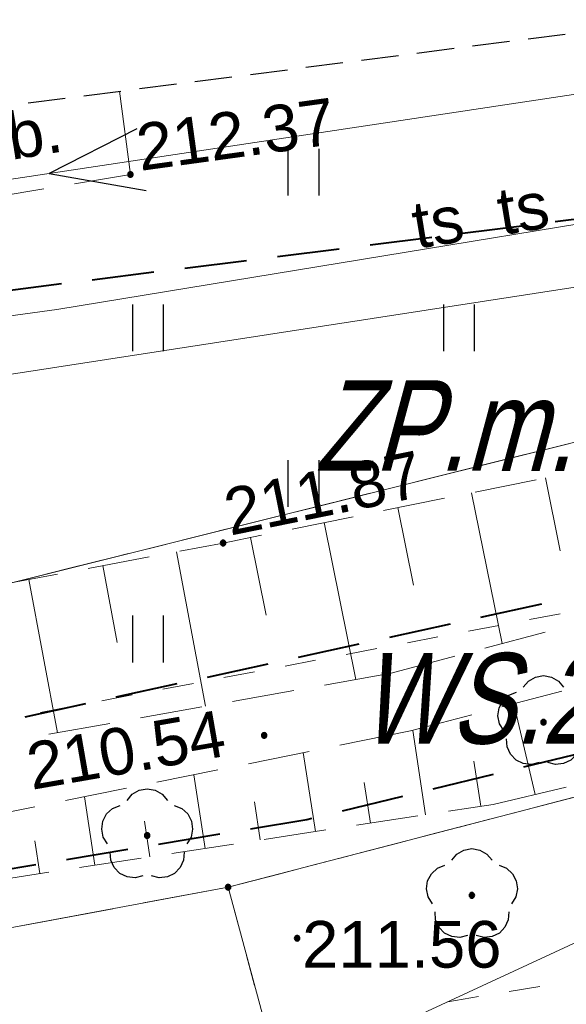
# Model space of a CAD drawing. Header units: metres. Extents: x 7419414 to 7419803, y 5549484 to 5549731.
# Tile 98 of 102: x 7419603.5 to 7419612.29, y 5549661.76 to 5549677.58. Entities that reach past the tile are written whole.
import ezdxf
from ezdxf.enums import TextEntityAlignment as Align

# ---------------------------------------------------------------- set-up
doc = ezdxf.new("R2010")
doc.units = ezdxf.units.M
doc.header["$MEASUREMENT"] = 0
doc.layers.get('0').update_dxf_attribs({"color": 250})
for name, color, linetype, lineweight in [('EGDE', 7, 'Continuous', 13), ('EGKK', 82, 'Continuous', 13), ('EGUG', 96, 'Continuous', 13), ('LINIE ROZGRANICZAJĄCE MPZP', 212, 'Continuous', 0), ('OTKC', 7, 'Continuous', 13), ('OTKC_O', 7, 'Continuous', 13), ('OTRK', 7, 'Continuous', 13), ('OTRS_O', 7, 'Continuous', 13), ('OTZT', 7, 'Continuous', 13), ('pomiar słupy', 250, 'Continuous', 0), ('SUEP', 1, 'Continuous', 13), ('sutp', 250, 'Continuous', 0), ('SUTP_O', 30, 'Continuous', 13), ('TABELA', 8, 'Continuous', 0), ('Zakres', 7, 'Continuous', 0)]:
    doc.layers.add(name, color=color, linetype=linetype, lineweight=lineweight)
doc.styles.add('Arial', font='arial.ttf')

msp = doc.modelspace()

# ---------------------------------------------------------------- hatches: boundary and pattern name
at = {"linetype": 'Continuous'}
for points in [[(7419605.28, 5549675.045), (7419605.268, 5549675.047), (7419605.257, 5549675.051), (7419605.248, 5549675.058), (7419605.241, 5549675.067), (7419605.237, 5549675.078), (7419605.235, 5549675.09), (7419605.237, 5549675.102), (7419605.241, 5549675.112), (7419605.248, 5549675.122), (7419605.257, 5549675.129), (7419605.268, 5549675.133), (7419605.28, 5549675.135), (7419605.292, 5549675.133), (7419605.302, 5549675.129), (7419605.312, 5549675.122), (7419605.319, 5549675.112), (7419605.323, 5549675.102), (7419605.325, 5549675.09), (7419605.323, 5549675.078), (7419605.319, 5549675.067), (7419605.312, 5549675.058), (7419605.302, 5549675.051), (7419605.292, 5549675.047)], [(7419606.77, 5549669.125), (7419606.758, 5549669.127), (7419606.748, 5549669.131), (7419606.738, 5549669.138), (7419606.731, 5549669.147), (7419606.727, 5549669.158), (7419606.725, 5549669.17), (7419606.727, 5549669.182), (7419606.731, 5549669.192), (7419606.738, 5549669.202), (7419606.748, 5549669.209), (7419606.758, 5549669.213), (7419606.77, 5549669.215), (7419606.782, 5549669.213), (7419606.793, 5549669.209), (7419606.802, 5549669.202), (7419606.809, 5549669.192), (7419606.813, 5549669.182), (7419606.815, 5549669.17), (7419606.813, 5549669.158), (7419606.809, 5549669.147), (7419606.802, 5549669.138), (7419606.793, 5549669.131), (7419606.782, 5549669.127)], [(7419611.92, 5549666.245), (7419611.906, 5549666.247), (7419611.894, 5549666.254), (7419611.884, 5549666.264), (7419611.877, 5549666.276), (7419611.875, 5549666.29), (7419611.877, 5549666.304), (7419611.884, 5549666.316), (7419611.894, 5549666.326), (7419611.906, 5549666.333), (7419611.92, 5549666.335), (7419611.934, 5549666.333), (7419611.946, 5549666.326), (7419611.956, 5549666.316), (7419611.963, 5549666.304), (7419611.965, 5549666.29), (7419611.963, 5549666.276), (7419611.956, 5549666.264), (7419611.946, 5549666.254), (7419611.934, 5549666.247)], [(7419607.43, 5549666.035), (7419607.418, 5549666.037), (7419607.407, 5549666.041), (7419607.398, 5549666.048), (7419607.391, 5549666.058), (7419607.387, 5549666.068), (7419607.385, 5549666.08), (7419607.387, 5549666.092), (7419607.391, 5549666.103), (7419607.398, 5549666.112), (7419607.407, 5549666.119), (7419607.418, 5549666.123), (7419607.43, 5549666.125), (7419607.442, 5549666.123), (7419607.452, 5549666.119), (7419607.462, 5549666.112), (7419607.469, 5549666.103), (7419607.473, 5549666.092), (7419607.475, 5549666.08), (7419607.473, 5549666.068), (7419607.469, 5549666.058), (7419607.462, 5549666.048), (7419607.452, 5549666.041), (7419607.442, 5549666.037)], [(7419605.55, 5549664.425), (7419605.536, 5549664.427), (7419605.524, 5549664.434), (7419605.514, 5549664.444), (7419605.507, 5549664.456), (7419605.505, 5549664.47), (7419605.507, 5549664.484), (7419605.514, 5549664.496), (7419605.524, 5549664.506), (7419605.536, 5549664.513), (7419605.55, 5549664.515), (7419605.564, 5549664.513), (7419605.576, 5549664.506), (7419605.586, 5549664.496), (7419605.593, 5549664.484), (7419605.595, 5549664.47), (7419605.593, 5549664.456), (7419605.586, 5549664.444), (7419605.576, 5549664.434), (7419605.564, 5549664.427)], [(7419606.85, 5549663.595), (7419606.836, 5549663.597), (7419606.824, 5549663.604), (7419606.814, 5549663.614), (7419606.807, 5549663.626), (7419606.805, 5549663.64), (7419606.807, 5549663.654), (7419606.814, 5549663.666), (7419606.824, 5549663.676), (7419606.836, 5549663.683), (7419606.85, 5549663.685), (7419606.864, 5549663.683), (7419606.876, 5549663.676), (7419606.886, 5549663.666), (7419606.893, 5549663.654), (7419606.895, 5549663.64), (7419606.893, 5549663.626), (7419606.886, 5549663.614), (7419606.876, 5549663.604), (7419606.864, 5549663.597)], [(7419610.77, 5549663.465), (7419610.756, 5549663.467), (7419610.744, 5549663.474), (7419610.734, 5549663.484), (7419610.727, 5549663.496), (7419610.725, 5549663.51), (7419610.727, 5549663.524), (7419610.734, 5549663.536), (7419610.744, 5549663.546), (7419610.756, 5549663.553), (7419610.77, 5549663.555), (7419610.784, 5549663.553), (7419610.796, 5549663.546), (7419610.806, 5549663.536), (7419610.813, 5549663.524), (7419610.815, 5549663.51), (7419610.813, 5549663.496), (7419610.806, 5549663.484), (7419610.796, 5549663.474), (7419610.784, 5549663.467)], [(7419607.96, 5549662.775), (7419607.948, 5549662.777), (7419607.938, 5549662.781), (7419607.928, 5549662.788), (7419607.921, 5549662.798), (7419607.917, 5549662.808), (7419607.915, 5549662.82), (7419607.917, 5549662.832), (7419607.921, 5549662.843), (7419607.928, 5549662.852), (7419607.938, 5549662.859), (7419607.948, 5549662.863), (7419607.96, 5549662.865), (7419607.972, 5549662.863), (7419607.983, 5549662.859), (7419607.992, 5549662.852), (7419607.999, 5549662.843), (7419608.003, 5549662.832), (7419608.005, 5549662.82), (7419608.003, 5549662.808), (7419607.999, 5549662.798), (7419607.992, 5549662.788), (7419607.983, 5549662.781), (7419607.972, 5549662.777)]]:
    msp.add_hatch(color=0, dxfattribs=at).paths.add_polyline_path(points)

# ---------------------------------------------------------------- linework, layer by layer
at = {"color": 0, "linetype": 'Continuous'}
for p, q in [((7419607.813, 5549675.503), (7419607.813, 5549674.753)), ((7419608.313, 5549674.753), (7419608.313, 5549675.503)), ((7419605.313, 5549673.003), (7419605.313, 5549672.253)), ((7419605.813, 5549672.253), (7419605.813, 5549673.003)), ((7419610.313, 5549673.003), (7419610.313, 5549672.253)), ((7419610.813, 5549672.253), (7419610.813, 5549673.003)), ((7419607.813, 5549670.503), (7419607.813, 5549669.753)), ((7419608.313, 5549669.753), (7419608.313, 5549670.503)), ((7419605.313, 5549668.003), (7419605.313, 5549667.253)), ((7419605.813, 5549667.253), (7419605.813, 5549668.003))]:
    msp.add_line(p, q, dxfattribs=at)
at = {"color": 0, "linetype": 'Continuous', "flags": 128}
for points in [[(7419605.384, 5549675.823), (7419603.976, 5549675.105), (7419605.533, 5549674.834)], [(7419611.596, 5549666.853), (7419611.679, 5549666.953), (7419611.792, 5549667.017), (7419611.92, 5549667.04), (7419612.048, 5549667.017), (7419612.161, 5549666.953), (7419612.244, 5549666.853)], [(7419611.284, 5549666.156), (7419611.215, 5549666.266), (7419611.189, 5549666.393), (7419611.207, 5549666.522), (7419611.268, 5549666.637), (7419611.364, 5549666.724), (7419611.484, 5549666.772)], [(7419611.851, 5549665.644), (7419611.725, 5549665.612), (7419611.596, 5549665.626), (7419611.479, 5549665.683), (7419611.389, 5549665.777), (7419611.336, 5549665.895), (7419611.327, 5549666.025)], [(7419612.513, 5549666.025), (7419612.504, 5549665.895), (7419612.451, 5549665.777), (7419612.361, 5549665.683), (7419612.244, 5549665.626), (7419612.115, 5549665.612), (7419611.989, 5549665.644)], [(7419605.226, 5549665.033), (7419605.309, 5549665.133), (7419605.422, 5549665.197), (7419605.55, 5549665.22), (7419605.678, 5549665.197), (7419605.791, 5549665.133), (7419605.874, 5549665.033)], [(7419604.914, 5549664.336), (7419604.845, 5549664.446), (7419604.819, 5549664.573), (7419604.837, 5549664.702), (7419604.898, 5549664.817), (7419604.994, 5549664.904), (7419605.114, 5549664.952)], [(7419605.986, 5549664.952), (7419606.106, 5549664.904), (7419606.202, 5549664.817), (7419606.263, 5549664.702), (7419606.281, 5549664.573), (7419606.255, 5549664.446), (7419606.186, 5549664.336)], [(7419605.481, 5549663.824), (7419605.355, 5549663.792), (7419605.226, 5549663.806), (7419605.109, 5549663.863), (7419605.019, 5549663.957), (7419604.966, 5549664.075), (7419604.957, 5549664.205)], [(7419606.143, 5549664.205), (7419606.134, 5549664.075), (7419606.081, 5549663.957), (7419605.991, 5549663.863), (7419605.874, 5549663.806), (7419605.745, 5549663.792), (7419605.619, 5549663.824)], [(7419610.446, 5549664.073), (7419610.529, 5549664.173), (7419610.642, 5549664.237), (7419610.77, 5549664.26), (7419610.898, 5549664.237), (7419611.011, 5549664.173), (7419611.094, 5549664.073)], [(7419610.134, 5549663.376), (7419610.065, 5549663.486), (7419610.039, 5549663.613), (7419610.057, 5549663.742), (7419610.118, 5549663.857), (7419610.214, 5549663.944), (7419610.334, 5549663.992)], [(7419611.206, 5549663.992), (7419611.326, 5549663.944), (7419611.422, 5549663.857), (7419611.483, 5549663.742), (7419611.501, 5549663.613), (7419611.475, 5549663.486), (7419611.406, 5549663.376)], [(7419610.701, 5549662.864), (7419610.575, 5549662.832), (7419610.446, 5549662.846), (7419610.329, 5549662.903), (7419610.239, 5549662.997), (7419610.186, 5549663.115), (7419610.177, 5549663.245)], [(7419611.363, 5549663.245), (7419611.354, 5549663.115), (7419611.301, 5549662.997), (7419611.211, 5549662.903), (7419611.094, 5549662.846), (7419610.965, 5549662.832), (7419610.839, 5549662.864)]]:
    msp.add_lwpolyline(points, dxfattribs=at)
for points in [[(7419605.235, 5549675.09), (7419605.237, 5549675.078), (7419605.241, 5549675.067), (7419605.248, 5549675.058), (7419605.257, 5549675.051), (7419605.268, 5549675.047), (7419605.28, 5549675.045), (7419605.292, 5549675.047), (7419605.302, 5549675.051), (7419605.312, 5549675.058), (7419605.319, 5549675.067), (7419605.323, 5549675.078), (7419605.325, 5549675.09), (7419605.323, 5549675.102), (7419605.319, 5549675.112), (7419605.312, 5549675.122), (7419605.302, 5549675.129), (7419605.292, 5549675.133), (7419605.28, 5549675.135), (7419605.268, 5549675.133), (7419605.257, 5549675.129), (7419605.248, 5549675.122), (7419605.241, 5549675.112), (7419605.237, 5549675.102), (7419605.235, 5549675.09)], [(7419606.725, 5549669.17), (7419606.727, 5549669.158), (7419606.731, 5549669.147), (7419606.738, 5549669.138), (7419606.748, 5549669.131), (7419606.758, 5549669.127), (7419606.77, 5549669.125), (7419606.782, 5549669.127), (7419606.793, 5549669.131), (7419606.802, 5549669.138), (7419606.809, 5549669.147), (7419606.813, 5549669.158), (7419606.815, 5549669.17), (7419606.813, 5549669.182), (7419606.809, 5549669.192), (7419606.802, 5549669.202), (7419606.793, 5549669.209), (7419606.782, 5549669.213), (7419606.77, 5549669.215), (7419606.758, 5549669.213), (7419606.748, 5549669.209), (7419606.738, 5549669.202), (7419606.731, 5549669.192), (7419606.727, 5549669.182), (7419606.725, 5549669.17)], [(7419611.92, 5549666.245), (7419611.934, 5549666.247), (7419611.946, 5549666.254), (7419611.956, 5549666.264), (7419611.963, 5549666.276), (7419611.965, 5549666.29), (7419611.963, 5549666.304), (7419611.956, 5549666.316), (7419611.946, 5549666.326), (7419611.934, 5549666.333), (7419611.92, 5549666.335), (7419611.906, 5549666.333), (7419611.894, 5549666.326), (7419611.884, 5549666.316), (7419611.877, 5549666.304), (7419611.875, 5549666.29), (7419611.877, 5549666.276), (7419611.884, 5549666.264), (7419611.894, 5549666.254), (7419611.906, 5549666.247), (7419611.92, 5549666.245)], [(7419607.385, 5549666.08), (7419607.387, 5549666.068), (7419607.391, 5549666.058), (7419607.398, 5549666.048), (7419607.407, 5549666.041), (7419607.418, 5549666.037), (7419607.43, 5549666.035), (7419607.442, 5549666.037), (7419607.452, 5549666.041), (7419607.462, 5549666.048), (7419607.469, 5549666.058), (7419607.473, 5549666.068), (7419607.475, 5549666.08), (7419607.473, 5549666.092), (7419607.469, 5549666.103), (7419607.462, 5549666.112), (7419607.452, 5549666.119), (7419607.442, 5549666.123), (7419607.43, 5549666.125), (7419607.418, 5549666.123), (7419607.407, 5549666.119), (7419607.398, 5549666.112), (7419607.391, 5549666.103), (7419607.387, 5549666.092), (7419607.385, 5549666.08)], [(7419605.55, 5549664.425), (7419605.564, 5549664.427), (7419605.576, 5549664.434), (7419605.586, 5549664.444), (7419605.593, 5549664.456), (7419605.595, 5549664.47), (7419605.593, 5549664.484), (7419605.586, 5549664.496), (7419605.576, 5549664.506), (7419605.564, 5549664.513), (7419605.55, 5549664.515), (7419605.536, 5549664.513), (7419605.524, 5549664.506), (7419605.514, 5549664.496), (7419605.507, 5549664.484), (7419605.505, 5549664.47), (7419605.507, 5549664.456), (7419605.514, 5549664.444), (7419605.524, 5549664.434), (7419605.536, 5549664.427), (7419605.55, 5549664.425)], [(7419606.85, 5549663.595), (7419606.864, 5549663.597), (7419606.876, 5549663.604), (7419606.886, 5549663.614), (7419606.893, 5549663.626), (7419606.895, 5549663.64), (7419606.893, 5549663.654), (7419606.886, 5549663.666), (7419606.876, 5549663.676), (7419606.864, 5549663.683), (7419606.85, 5549663.685), (7419606.836, 5549663.683), (7419606.824, 5549663.676), (7419606.814, 5549663.666), (7419606.807, 5549663.654), (7419606.805, 5549663.64), (7419606.807, 5549663.626), (7419606.814, 5549663.614), (7419606.824, 5549663.604), (7419606.836, 5549663.597), (7419606.85, 5549663.595)], [(7419610.77, 5549663.465), (7419610.784, 5549663.467), (7419610.796, 5549663.474), (7419610.806, 5549663.484), (7419610.813, 5549663.496), (7419610.815, 5549663.51), (7419610.813, 5549663.524), (7419610.806, 5549663.536), (7419610.796, 5549663.546), (7419610.784, 5549663.553), (7419610.77, 5549663.555), (7419610.756, 5549663.553), (7419610.744, 5549663.546), (7419610.734, 5549663.536), (7419610.727, 5549663.524), (7419610.725, 5549663.51), (7419610.727, 5549663.496), (7419610.734, 5549663.484), (7419610.744, 5549663.474), (7419610.756, 5549663.467), (7419610.77, 5549663.465)], [(7419607.915, 5549662.82), (7419607.917, 5549662.808), (7419607.921, 5549662.798), (7419607.928, 5549662.788), (7419607.938, 5549662.781), (7419607.948, 5549662.777), (7419607.96, 5549662.775), (7419607.972, 5549662.777), (7419607.983, 5549662.781), (7419607.992, 5549662.788), (7419607.999, 5549662.798), (7419608.003, 5549662.808), (7419608.005, 5549662.82), (7419608.003, 5549662.832), (7419607.999, 5549662.843), (7419607.992, 5549662.852), (7419607.983, 5549662.859), (7419607.972, 5549662.863), (7419607.96, 5549662.865), (7419607.948, 5549662.863), (7419607.938, 5549662.859), (7419607.928, 5549662.852), (7419607.921, 5549662.843), (7419607.917, 5549662.832), (7419607.915, 5549662.82)]]:
    msp.add_lwpolyline(points, close=True, dxfattribs=at)
at = {"layer": 'EGDE', "color": 250, "linetype": 'Continuous', "lineweight": 0, "flags": 128}
for points in [[(7419624.854, 5549673.89), (7419624.8, 5549673.88), (7419598.8, 5549667.39), (7419587.56, 5549665.21), (7419575.48, 5549664.19), (7419564.39, 5549662.19), (7419563.19, 5549661.96), (7419553.44, 5549661.25), (7419525.33, 5549656.97), (7419518.53, 5549654.85), (7419502.4, 5549649.81), (7419472.27, 5549640.92), (7419444.75, 5549635.91), (7419446.03, 5549630.99), (7419462.45, 5549628.77), (7419462.29, 5549628.43), (7419509.38, 5549641.39), (7419528.76, 5549648.51), (7419538.53, 5549652.48), (7419556.13, 5549655.93), (7419588.38, 5549660.2), (7419606.85, 5549663.64), (7419614.77, 5549665.7), (7419624.134, 5549667.767)], [(7419508.973, 5549664.091), (7419531.94, 5549661.5), (7419553.44, 5549661.25), (7419563.19, 5549661.96), (7419564.39, 5549662.19), (7419575.48, 5549664.19), (7419587.56, 5549665.21), (7419598.8, 5549667.39), (7419624.8, 5549673.88), (7419624.854, 5549673.89)]]:
    msp.add_lwpolyline(points, dxfattribs=at)
for points in [[(7419609.66, 5549653.24), (7419619.81, 5549655.03), (7419614.77, 5549665.7), (7419606.85, 5549663.64), (7419609.66, 5549653.24)], [(7419606.85, 5549663.64), (7419588.38, 5549660.2), (7419556.13, 5549655.93), (7419538.53, 5549652.48), (7419528.76, 5549648.51), (7419509.38, 5549641.39), (7419523.27, 5549643.29), (7419540.13, 5549643.06), (7419557.7, 5549643.96), (7419589.07, 5549649.42), (7419609.66, 5549653.24), (7419606.85, 5549663.64)]]:
    msp.add_lwpolyline(points, close=True, dxfattribs=at)
at = {"layer": 'EGKK', "color": 82, "linetype": 'Continuous', "lineweight": 13}
for p, q in [((7419613.498, 5549671.059), (7419612.043, 5549670.696)), ((7419611.557, 5549670.574), (7419610.102, 5549670.211)), ((7419609.617, 5549670.09), (7419608.162, 5549669.727)), ((7419607.677, 5549669.606), (7419606.221, 5549669.242)), ((7419605.736, 5549669.121), (7419604.281, 5549668.758)), ((7419603.796, 5549668.637), (7419602.34, 5549668.274)), ((7419612.02, 5549664.985), (7419613.471, 5549665.362)), ((7419610.084, 5549664.481), (7419611.536, 5549664.859)), ((7419608.149, 5549663.978), (7419609.6, 5549664.355)), ((7419606.85, 5549663.64), (7419607.665, 5549663.852)), ((7419605.492, 5549663.387), (7419606.85, 5549663.64)), ((7419603.526, 5549663.021), (7419605, 5549663.295))]:
    msp.add_line(p, q, dxfattribs=at)
at = {"layer": 'EGUG', "color": 96, "linetype": 'Continuous', "lineweight": 13}
for p, q in [((7419611.557, 5549670.574), (7419612.043, 5549670.696)), ((7419612.043, 5549670.696), (7419611.557, 5549670.574)), ((7419610.587, 5549670.332), (7419611.072, 5549670.453)), ((7419611.072, 5549670.453), (7419610.587, 5549670.332)), ((7419609.617, 5549670.09), (7419610.102, 5549670.211)), ((7419610.102, 5549670.211), (7419609.617, 5549670.09)), ((7419608.647, 5549669.848), (7419609.132, 5549669.969)), ((7419609.132, 5549669.969), (7419608.647, 5549669.848)), ((7419607.677, 5549669.606), (7419608.162, 5549669.727)), ((7419608.162, 5549669.727), (7419607.677, 5549669.606)), ((7419606.706, 5549669.364), (7419607.191, 5549669.485)), ((7419607.191, 5549669.485), (7419606.706, 5549669.364)), ((7419605.736, 5549669.121), (7419606.221, 5549669.242)), ((7419606.221, 5549669.242), (7419605.736, 5549669.121)), ((7419604.766, 5549668.879), (7419605.251, 5549669)), ((7419605.251, 5549669), (7419604.766, 5549668.879)), ((7419603.796, 5549668.637), (7419604.281, 5549668.758)), ((7419604.281, 5549668.758), (7419603.796, 5549668.637)), ((7419612.02, 5549664.985), (7419611.536, 5549664.859)), ((7419611.536, 5549664.859), (7419612.02, 5549664.985)), ((7419611.052, 5549664.733), (7419610.568, 5549664.607)), ((7419610.568, 5549664.607), (7419611.052, 5549664.733)), ((7419610.084, 5549664.481), (7419609.6, 5549664.355)), ((7419609.6, 5549664.355), (7419610.084, 5549664.481)), ((7419609.116, 5549664.229), (7419608.632, 5549664.104)), ((7419608.632, 5549664.104), (7419609.116, 5549664.229)), ((7419608.149, 5549663.978), (7419607.665, 5549663.852)), ((7419607.665, 5549663.852), (7419608.149, 5549663.978)), ((7419607.181, 5549663.726), (7419606.85, 5549663.64)), ((7419606.85, 5549663.64), (7419607.181, 5549663.726)), ((7419606.85, 5549663.64), (7419606.475, 5549663.57)), ((7419606.475, 5549663.57), (7419606.85, 5549663.64)), ((7419606.85, 5549663.64), (7419607.016, 5549663.026)), ((7419607.016, 5549663.026), (7419606.85, 5549663.64)), ((7419605.983, 5549663.479), (7419605.492, 5549663.387)), ((7419605.492, 5549663.387), (7419605.983, 5549663.479)), ((7419605, 5549663.295), (7419604.509, 5549663.204)), ((7419604.509, 5549663.204), (7419605, 5549663.295)), ((7419604.017, 5549663.112), (7419603.526, 5549663.021)), ((7419603.526, 5549663.021), (7419604.017, 5549663.112)), ((7419607.146, 5549662.543), (7419607.277, 5549662.06)), ((7419607.277, 5549662.06), (7419607.146, 5549662.543))]:
    msp.add_line(p, q, dxfattribs=at)
at = {"layer": 'LINIE ROZGRANICZAJĄCE MPZP', "color": 212, "linetype": 'Continuous', "lineweight": 40}
for p, q in [((7419612.109, 5549674.335), (7419613.101, 5549674.46)), ((7419610.62, 5549674.148), (7419611.613, 5549674.272)), ((7419609.132, 5549673.961), (7419610.124, 5549674.085)), ((7419607.644, 5549673.773), (7419608.636, 5549673.898)), ((7419606.156, 5549673.586), (7419607.148, 5549673.711)), ((7419604.667, 5549673.399), (7419605.659, 5549673.524)), ((7419603.179, 5549673.212), (7419604.171, 5549673.337)), ((7419610.914, 5549667.979), (7419611.891, 5549668.193)), ((7419609.449, 5549667.659), (7419610.426, 5549667.873)), ((7419607.983, 5549667.338), (7419608.96, 5549667.552)), ((7419606.518, 5549667.017), (7419607.495, 5549667.231)), ((7419605.053, 5549666.697), (7419606.03, 5549666.911)), ((7419603.587, 5549666.376), (7419604.564, 5549666.59)), ((7419612.572, 5549665.803), (7419611.6, 5549665.567)), ((7419611.114, 5549665.45), (7419610.142, 5549665.214)), ((7419609.656, 5549665.097), (7419608.684, 5549664.861)), ((7419606.72, 5549664.492), (7419605.734, 5549664.328)), ((7419605.24, 5549664.246), (7419604.254, 5549664.082)), ((7419603.761, 5549664), (7419602.774, 5549663.836))]:
    msp.add_line(p, q, dxfattribs=at)
at = {"layer": 'LINIE ROZGRANICZAJĄCE MPZP', "color": 212, "linetype": 'Continuous', "lineweight": 40, "flags": 128}
msp.add_lwpolyline([(7419608.199, 5549664.744), (7419608.116, 5549664.724), (7419607.213, 5549664.574)], dxfattribs=at)
at = {"layer": 'OTKC', "color": 250, "linetype": 'Continuous', "lineweight": 13}
for p, q in [((7419605.28, 5549675.09), (7419605.103, 5549676.427)), ((7419604.381, 5549674.941), (7419605.28, 5549675.09)), ((7419602.902, 5549674.696), (7419603.888, 5549674.859))]:
    msp.add_line(p, q, dxfattribs=at)
at = {"layer": 'OTRK', "color": 250, "linetype": 'Continuous', "lineweight": 13}
for p, q in [((7419611.8, 5549670.186), (7419610.82, 5549669.988)), ((7419611.95, 5549670.216), (7419612.187, 5549669.042)), ((7419610.33, 5549669.889), (7419609.35, 5549669.691)), ((7419610.765, 5549669.977), (7419611.254, 5549667.556)), ((7419609.58, 5549669.738), (7419609.832, 5549668.491)), ((7419608.86, 5549669.592), (7419607.88, 5549669.394)), ((7419608.396, 5549669.498), (7419608.905, 5549666.979)), ((7419607.389, 5549669.295), (7419606.77, 5549669.17)), ((7419607.211, 5549669.259), (7419607.463, 5549668.013)), ((7419606.77, 5549669.17), (7419606.074, 5549669.039)), ((7419605.583, 5549668.947), (7419604.6, 5549668.763)), ((7419606.024, 5549669.03), (7419606.49, 5549666.548)), ((7419604.837, 5549668.807), (7419605.069, 5549667.571)), ((7419604.109, 5549668.671), (7419603.126, 5549668.486)), ((7419603.649, 5549668.584), (7419604.111, 5549666.123)), ((7419610.978, 5549667.483), (7419611.945, 5549667.74)), ((7419609.47, 5549667.08), (7419610.495, 5549667.354)), ((7419608.398, 5549666.888), (7419609.47, 5549667.08)), ((7419606.921, 5549666.625), (7419607.905, 5549666.801)), ((7419612.217, 5549666.79), (7419611.25, 5549666.536)), ((7419605.444, 5549666.361), (7419606.429, 5549666.537)), ((7419611.787, 5549665.129), (7419611.445, 5549666.587)), ((7419610.766, 5549666.409), (7419609.78, 5549666.15)), ((7419603.968, 5549666.097), (7419604.952, 5549666.273)), ((7419609.78, 5549666.15), (7419608.646, 5549665.921)), ((7419610.025, 5549664.805), (7419609.819, 5549666.16)), ((7419608.156, 5549665.822), (7419607.176, 5549665.624)), ((7419608.253, 5549664.534), (7419608.06, 5549665.803)), ((7419610.912, 5549664.94), (7419610.801, 5549665.664)), ((7419606.685, 5549665.526), (7419605.705, 5549665.328)), ((7419606.481, 5549664.264), (7419606.3, 5549665.448)), ((7419609.139, 5549664.669), (7419609.039, 5549665.325)), ((7419605.215, 5549665.229), (7419604.235, 5549665.031)), ((7419611.11, 5549664.97), (7419612.284, 5549665.246)), ((7419604.709, 5549663.994), (7419604.541, 5549665.093)), ((7419607.367, 5549664.399), (7419607.274, 5549665.012)), ((7419610.396, 5549664.861), (7419611.11, 5549664.97)), ((7419603.745, 5549664.932), (7419602.765, 5549664.734)), ((7419608.913, 5549664.635), (7419609.901, 5549664.786)), ((7419605.595, 5549664.129), (7419605.508, 5549664.7)), ((7419607.43, 5549664.409), (7419608.419, 5549664.56)), ((7419603.823, 5549663.859), (7419603.742, 5549664.387)), ((7419605.947, 5549664.183), (7419606.936, 5549664.333)), ((7419604.464, 5549663.957), (7419605.453, 5549664.107)), ((7419602.981, 5549663.73), (7419603.97, 5549663.881))]:
    msp.add_line(p, q, dxfattribs=at)
at = {"layer": 'OTZT', "color": 250, "linetype": 'Continuous', "lineweight": 13}
for p, q in [((7419605.28, 5549675.09), (7419605.103, 5549676.427)), ((7419604.381, 5549674.941), (7419605.28, 5549675.09)), ((7419602.902, 5549674.696), (7419603.888, 5549674.859)), ((7419611.945, 5549667.74), (7419610.978, 5549667.483)), ((7419610.495, 5549667.354), (7419609.47, 5549667.08)), ((7419609.47, 5549667.08), (7419608.398, 5549666.888)), ((7419607.905, 5549666.801), (7419606.921, 5549666.625)), ((7419606.429, 5549666.537), (7419605.444, 5549666.361)), ((7419604.952, 5549666.273), (7419603.968, 5549666.097))]:
    msp.add_line(p, q, dxfattribs=at)
at = {"layer": 'pomiar słupy', "color": 52, "linetype": 'Continuous', "lineweight": 13}
for p, q in [((7419611.697, 5549667.939), (7419612.188, 5549668.033)), ((7419610.714, 5549667.753), (7419611.205, 5549667.846)), ((7419609.732, 5549667.567), (7419610.223, 5549667.66)), ((7419608.749, 5549667.381), (7419609.24, 5549667.474)), ((7419607.767, 5549667.194), (7419608.258, 5549667.287)), ((7419606.784, 5549667.008), (7419607.275, 5549667.101)), ((7419605.802, 5549666.822), (7419606.293, 5549666.915)), ((7419604.819, 5549666.635), (7419605.31, 5549666.729)), ((7419603.837, 5549666.449), (7419604.328, 5549666.542)), ((7419611.861, 5549662.047), (7419611.368, 5549661.964)), ((7419610.875, 5549661.882), (7419610.382, 5549661.799))]:
    msp.add_line(p, q, dxfattribs=at)
at = {"layer": 'SUEP', "color": 1, "linetype": 'Continuous', "lineweight": 13}
msp.add_line((7419597.87, 5549671.04), (7419625.01, 5549675.212), dxfattribs=at)
at = {"layer": 'SUEP', "color": 1, "linetype": 'Continuous', "lineweight": 13, "flags": 128}
msp.add_lwpolyline([(7419625.288, 5549677.577), (7419619.55, 5549677.45), (7419583.02, 5549671.95), (7419555.17, 5549667.66), (7419521.19, 5549661.03), (7419486.18, 5549654.33), (7419456, 5549648.56)], dxfattribs=at)
at = {"layer": 'sutp', "color": 30, "linetype": 'Continuous', "lineweight": 13, "flags": 128}
for points in [[(7419625.148, 5549676.387), (7419618.46, 5549675.28), (7419604.1, 5549672.92), (7419599.2, 5549672.25), (7419587.21, 5549670.33), (7419585.24, 5549670.09), (7419584.08, 5549670.27), (7419583.61, 5549669.98), (7419583.33, 5549669.9), (7419583.01, 5549669.87), (7419582.32, 5549669.83), (7419581.5, 5549670.09), (7419576.07, 5549669.4), (7419565.42, 5549667.63)], [(7419625.148, 5549676.387), (7419618.46, 5549675.28), (7419604.1, 5549672.92), (7419599.2, 5549672.25), (7419587.21, 5549670.33), (7419585.24, 5549670.09), (7419584.37, 5549669.86), (7419584.09, 5549669.8), (7419583.82, 5549669.75), (7419583.61, 5549669.55), (7419582.99, 5549669.54), (7419582.32, 5549669.83), (7419581.5, 5549670.09), (7419576.07, 5549669.4), (7419565.42, 5549667.63)], [(7419625.148, 5549676.387), (7419618.46, 5549675.28), (7419604.1, 5549672.92), (7419599.2, 5549672.25), (7419587.21, 5549670.33), (7419585.24, 5549670.09), (7419584.08, 5549670.27), (7419582.82, 5549670.29), (7419582.58, 5549670.24), (7419582.26, 5549670.12), (7419581.5, 5549670.09), (7419576.07, 5549669.4), (7419565.42, 5549667.63)], [(7419623.827, 5549665.15), (7419613.49, 5549663.24), (7419574.92, 5549645.38), (7419528.03, 5549639.59), (7419487.59, 5549631.16)]]:
    msp.add_lwpolyline(points, dxfattribs=at)
at = {"layer": 'Zakres', "color": 5, "linetype": 'Continuous', "lineweight": 30}
for p, q in [((7419611.672, 5549677.271), (7419612.268, 5549677.347)), ((7419611.672, 5549677.271), (7419612.268, 5549677.347)), ((7419610.78, 5549677.156), (7419611.375, 5549677.232)), ((7419610.78, 5549677.156), (7419611.375, 5549677.232)), ((7419608.994, 5549676.927), (7419609.589, 5549677.003)), ((7419608.994, 5549676.927), (7419609.589, 5549677.003)), ((7419609.887, 5549677.041), (7419610.482, 5549677.118)), ((7419609.887, 5549677.041), (7419610.482, 5549677.118)), ((7419608.102, 5549676.812), (7419608.697, 5549676.889)), ((7419608.102, 5549676.812), (7419608.697, 5549676.889)), ((7419606.316, 5549676.583), (7419606.911, 5549676.66)), ((7419606.316, 5549676.583), (7419606.911, 5549676.66)), ((7419607.209, 5549676.698), (7419607.804, 5549676.774)), ((7419607.209, 5549676.698), (7419607.804, 5549676.774)), ((7419605.424, 5549676.469), (7419606.019, 5549676.545)), ((7419605.424, 5549676.469), (7419606.019, 5549676.545)), ((7419604.531, 5549676.354), (7419605.126, 5549676.43)), ((7419604.531, 5549676.354), (7419605.126, 5549676.43)), ((7419603.638, 5549676.24), (7419604.233, 5549676.316)), ((7419603.638, 5549676.24), (7419604.233, 5549676.316))]:
    msp.add_line(p, q, dxfattribs=at)

# ---------------------------------------------------------------- texts
at = {"layer": 'OTKC_O', "color": 250, "linetype": 'Continuous', "lineweight": 0, "style": 'Arial'}
msp.add_text('ch.kb.', height=0.75, rotation=9.374, dxfattribs=at).set_placement((7419601.47, 5549675.01))
at = {"layer": 'OTRS_O', "color": 250, "linetype": 'Continuous', "lineweight": 0, "style": 'Arial'}
for s, rotation, p in [('212.37', 7.8564, (7419605.437, 5549675.147)), ('211.87', 11.5144, (7419606.882, 5549669.287)), ('210.54', 9.9237, (7419603.694, 5549665.203)), ('211.56', 360, (7419608.041, 5549662.348))]:
    msp.add_text(s, height=0.75, rotation=rotation, dxfattribs=at).set_placement(p)
at = {"layer": 'SUTP_O', "color": 30, "linetype": 'Continuous', "lineweight": 0, "style": 'Arial'}
for p in [(7419611.651, 5549674.181), (7419610.281, 5549673.962)]:
    msp.add_text('ts', height=0.75, rotation=9.333, dxfattribs=at).set_placement(p, align=Align.CENTER)
at = {"layer": 'TABELA', "color": 212, "linetype": 'Continuous', "lineweight": 13, "char_height": 1.45547, "attachment_point": 5, "rotation": 359.975, "line_spacing_factor": 0.6, "style": 'Arial'}
for s, insert in [('\\FOTTAWA_1250;\\Q15;\\H1x;\\W0.800128;ZP.m.3', (7419610.751, 5549671.047)), ('\\FOTTAWA_1250;\\Q15;\\H1x;\\W0.800128;WS.2', (7419610.844, 5549666.664))]:
    msp.add_mtext(s, dxfattribs=dict(at, insert=insert))

doc.saveas('drawing.dxf')
